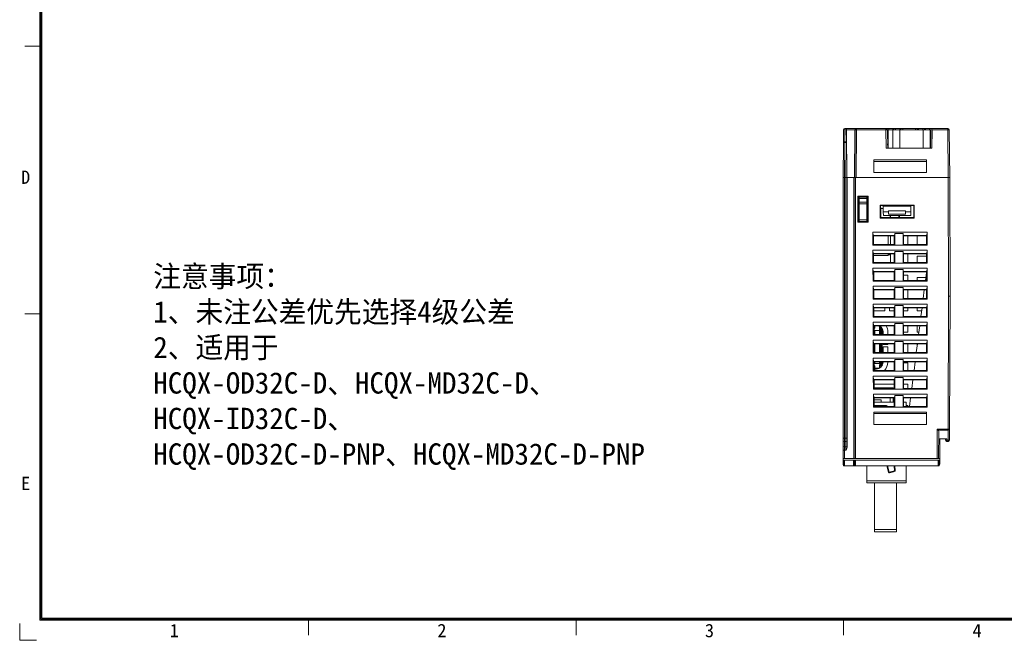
# Model space of a CAD drawing. Header units: millimetres. Extents: x 0 to 427, y 0 to 299.
# Tile 1 of 5: x 0 to 208, y 0 to 131. Entities that reach past the tile are written whole.
import ezdxf
from ezdxf.enums import TextEntityAlignment as Align

# ---------------------------------------------------------------- set-up
doc = ezdxf.new("R2010")
doc.units = ezdxf.units.MM
doc.header["$MEASUREMENT"] = 0
doc.layers.add('Layer0000', color=7, linetype='Continuous', lineweight=20)
doc.layers.add('细实线层', color=7, linetype='Continuous', lineweight=18)
doc.styles.add('鸿蒙CAD', font='txt')

# ---------------------------------------------------------------- blocks, each defined once
blk = doc.blocks.new('Plastic_A3')
at = {"layer": '细实线层'}
for p, q in [((229.71, 338.7), (229.71, 629.56)), ((229.93, 338.92), (229.93, 629.33)), ((230.16, 339.15), (230.16, 629.11)), ((229.93, 459.83), (226.54, 459.83)), ((229.93, 403.33), (226.54, 403.33)), ((648.03, 338.92), (229.93, 338.92)), ((647.81, 339.15), (230.16, 339.15)), ((286.43, 338.92), (286.43, 335.53)), ((342.93, 338.92), (342.93, 335.53)), ((399.43, 338.92), (399.43, 335.53)), ((225.46, 334.46), (225.46, 337.99)), ((648.26, 338.7), (229.71, 338.7)), ((225.46, 334.46), (229, 334.46))]:
    blk.add_line(p, q, dxfattribs=at)
at = {"layer": '细实线层', "style": '鸿蒙CAD'}
for s, p in [('D', (225.76, 430.79)), ('E', (225.76, 366.16)), ('1', (257.15, 335.11)), ('2', (313.65, 335.11)), ('3', (370.15, 335.11)), ('4', (426.65, 335.11))]:
    blk.add_text(s, height=2.82, dxfattribs=at).set_placement(p)
for tag, p in [('V1.0', (231.67, 610.16)), ('XXXN', (538.26, 343))]:
    blk.add_attdef(tag, p, '', height=2.5, dxfattribs=at)
for tag, height, p in [('XXXE', 2.5, (540.24, 365.07)), ('XXXC', 2.5, (573.27, 365.07)), ('XXXA', 2.5, (624.03, 365.07)), ('XXXG', 2.5, (497.76, 358.07)), ('mm', 2.5, (540.24, 358.07)), ('XXXD', 2.5, (573.27, 358.07)), ('XXXB', 2.5, (624.03, 358.07)), ('XXXK', 2, (514.01, 357.04)), ('XXXM', 2.5, (501.13, 341.19))]:
    blk.add_attdef(tag, text='', height=height, dxfattribs=at).set_placement(p, align=Align.CENTER)
blk.add_attdef('XXXJ', text='', height=2.5, dxfattribs=at).set_placement((503.31, 352.09), align=Align.MIDDLE_RIGHT)

msp = doc.modelspace()

# ---------------------------------------------------------------- linework, layer by layer
at = {"layer": 'Layer0000'}
for p, q in [((173.935, 107.8), (173.912, 105.126)), ((174.235, 107.951), (174.212, 105.277)), ((174.235, 108.097), (174.363, 108.097)), ((174.235, 108.097), (174.235, 107.951)), ((174.263, 107.951), (174.235, 107.951)), ((174.259, 105.277), (174.263, 107.951)), ((174.363, 108.097), (174.367, 108.097)), ((174.363, 108.028), (174.363, 108.097)), ((174.367, 108.097), (176.627, 108.097)), ((174.55, 108.032), (174.534, 108.044)), ((176.332, 107.8), (174.556, 107.8)), ((174.563, 107.68), (174.559, 105.126)), ((174.563, 107.68), (174.649, 97.697)), ((176.332, 107.8), (176.245, 97.697)), ((176.31, 97.697), (176.398, 107.8)), ((176.398, 107.8), (176.332, 107.8)), ((176.698, 107.797), (176.398, 107.8)), ((176.698, 107.797), (176.61, 97.697)), ((176.627, 108.097), (176.698, 108.097)), ((181.29, 108.097), (176.698, 108.097)), ((176.698, 108.097), (176.698, 107.797)), ((181.29, 107.797), (176.698, 107.797)), ((182.835, 108.097), (181.29, 108.097)), ((182.835, 107.797), (181.29, 107.797)), ((182.91, 108.097), (182.835, 108.097)), ((182.91, 107.797), (182.835, 107.797)), ((182.91, 108.097), (183.51, 108.097)), ((182.91, 107.797), (182.91, 108.097)), ((183.21, 107.803), (182.91, 107.797)), ((182.978, 103.897), (182.91, 107.797)), ((183.21, 107.803), (183.278, 103.897)), ((184.34, 107.797), (183.34, 107.797)), ((183.34, 107.797), (183.34, 103.897)), ((183.51, 108.097), (184.362, 108.097)), ((183.51, 107.808), (183.51, 108.097)), ((184.362, 107.808), (183.51, 107.808)), ((183.51, 107.808), (183.51, 107.797)), ((184.34, 103.897), (184.34, 107.797)), ((185.84, 107.797), (184.34, 107.797)), ((184.362, 108.097), (184.937, 108.097)), ((184.362, 107.808), (184.362, 108.097)), ((184.362, 107.808), (184.362, 107.797)), ((184.661, 107.808), (184.662, 107.797)), ((184.937, 108.097), (185.848, 108.097)), ((184.937, 107.803), (184.937, 108.097)), ((184.937, 107.803), (184.937, 107.797)), ((185.84, 103.897), (185.84, 107.797)), ((190.74, 107.797), (185.84, 107.797)), ((185.848, 108.097), (186.448, 108.097)), ((185.848, 107.803), (185.848, 108.097)), ((185.848, 107.797), (185.848, 107.803)), ((186.148, 107.803), (186.148, 107.797)), ((186.448, 108.097), (189.159, 108.097)), ((186.448, 107.813), (186.448, 108.097)), ((189.159, 107.813), (186.448, 107.813)), ((186.448, 107.813), (186.448, 107.797)), ((189.158, 107.797), (189.159, 107.813)), ((189.159, 108.097), (189.758, 108.097)), ((189.159, 107.813), (189.159, 108.097)), ((189.458, 107.797), (189.458, 107.803)), ((189.758, 108.097), (190.669, 108.097)), ((189.758, 107.803), (189.758, 108.097)), ((189.758, 107.803), (189.758, 107.797)), ((190.669, 108.097), (191.245, 108.097)), ((190.669, 107.803), (190.669, 108.097)), ((190.669, 107.797), (190.669, 107.803)), ((190.74, 103.897), (190.74, 107.797)), ((192.24, 107.797), (190.74, 107.797)), ((190.945, 107.797), (190.945, 107.808)), ((191.244, 107.797), (191.245, 107.808)), ((191.245, 108.097), (192.097, 108.097)), ((191.245, 108.097), (191.245, 107.808)), ((192.097, 107.808), (191.245, 107.808)), ((192.096, 107.797), (192.097, 107.808)), ((192.097, 108.097), (192.696, 108.097)), ((192.097, 108.097), (192.097, 107.808)), ((192.24, 103.897), (192.24, 107.797)), ((192.396, 107.803), (192.328, 103.897)), ((192.696, 107.797), (192.628, 103.897)), ((195.971, 108.097), (192.696, 108.097)), ((195.971, 107.797), (192.696, 107.797)), ((195.971, 107.797), (195.971, 108.097)), ((196.271, 107.8), (195.971, 107.797)), ((196.06, 97.697), (195.971, 107.797)), ((196.271, 107.8), (196.36, 97.697)), ((173.912, 105.126), (173.847, 97.697)), ((174.212, 105.126), (174.147, 97.697)), ((174.212, 105.277), (174.259, 105.277)), ((174.212, 105.277), (174.212, 105.126)), ((174.259, 105.126), (174.212, 105.126)), ((174.259, 105.126), (174.259, 105.277)), ((174.322, 97.697), (174.259, 105.126)), ((174.559, 105.126), (174.622, 97.697)), ((183.243, 105.897), (183.34, 105.897)), ((183.255, 105.197), (183.34, 105.197)), ((183.267, 104.547), (183.278, 105.197)), ((192.328, 105.897), (192.24, 105.897)), ((192.34, 105.197), (192.24, 105.197)), ((192.346, 104.897), (192.328, 105.897)), ((192.328, 105.897), (192.363, 105.897)), ((184.34, 103.897), (182.978, 103.897)), ((185.84, 103.897), (184.34, 103.897)), ((190.74, 103.897), (185.84, 103.897)), ((192.24, 103.897), (190.74, 103.897)), ((192.628, 103.897), (192.24, 103.897)), ((180.347, 101.423), (180.347, 98.797)), ((180.347, 101.423), (191.447, 101.423)), ((191.447, 101.123), (180.347, 101.123)), ((191.447, 98.797), (191.447, 101.423)), ((191.447, 98.797), (180.347, 98.797)), ((173.847, 97.697), (174.147, 97.697)), ((173.847, 97.697), (174.147, 97.697)), ((173.847, 42.708), (173.847, 97.697)), ((174.147, 97.697), (174.322, 97.697)), ((174.147, 97.697), (174.422, 97.697)), ((174.147, 97.697), (174.147, 72.697)), ((174.422, 97.697), (174.722, 97.697)), ((174.422, 42.708), (174.422, 97.697)), ((174.722, 97.697), (174.747, 97.697)), ((174.722, 97.697), (174.722, 42.708)), ((174.747, 97.697), (176.147, 97.697)), ((174.747, 97.697), (174.747, 41.007)), ((176.147, 97.697), (176.21, 97.697)), ((176.147, 97.697), (176.147, 38.397)), ((176.21, 97.697), (176.51, 97.697)), ((176.21, 97.697), (176.21, 38.397)), ((196.06, 97.697), (176.51, 97.697)), ((176.51, 97.697), (176.51, 38.397)), ((176.61, 97.697), (196.06, 97.697)), ((196.36, 97.697), (196.06, 97.697)), ((196.06, 97.697), (196.36, 97.697)), ((196.147, 72.697), (196.06, 97.697)), ((196.447, 72.697), (196.36, 97.697)), ((176.947, 93.785), (179.134, 93.785)), ((176.947, 88.305), (176.947, 93.785)), ((177.021, 93.711), (176.947, 93.785)), ((177.021, 93.711), (177.023, 88.381)), ((179.062, 93.712), (177.128, 93.712)), ((177.147, 93.712), (177.147, 89.717)), ((177.147, 93.597), (177.247, 93.597)), ((177.247, 93.712), (177.247, 93.597)), ((177.247, 93.597), (178.847, 93.597)), ((177.247, 93.597), (177.247, 93.297)), ((178.847, 93.597), (178.847, 93.712)), ((178.847, 93.297), (178.847, 93.597)), ((179.06, 88.379), (179.062, 93.712)), ((179.134, 93.785), (179.062, 93.712)), ((179.134, 93.785), (179.134, 88.305)), ((177.247, 92.897), (177.147, 92.897)), ((177.247, 93.297), (177.247, 92.54)), ((178.847, 93.297), (177.247, 93.297)), ((177.247, 92.54), (177.247, 92.169)), ((178.847, 92.54), (177.247, 92.54)), ((177.247, 92.169), (177.247, 88.776)), ((178.847, 92.169), (177.247, 92.169)), ((178.847, 92.54), (178.847, 93.297)), ((178.847, 92.169), (178.847, 92.54)), ((178.847, 88.776), (178.847, 92.169)), ((179.047, 91.777), (178.897, 91.777)), ((181.659, 89.14), (181.659, 91.885)), ((181.659, 91.885), (188.834, 91.885)), ((181.659, 91.885), (181.732, 91.812)), ((188.761, 91.812), (181.732, 91.812)), ((181.732, 91.812), (181.733, 89.214)), ((181.743, 91.801), (181.744, 91.377)), ((182.339, 91.801), (181.743, 91.801)), ((182.34, 91.697), (182.339, 91.812)), ((182.351, 90.497), (182.34, 91.697)), ((182.34, 91.697), (188.153, 91.697)), ((188.153, 91.697), (188.143, 90.497)), ((188.154, 91.812), (188.153, 91.697)), ((188.761, 91.812), (188.834, 91.885)), ((188.761, 89.214), (188.761, 91.812)), ((188.834, 91.885), (188.834, 89.14)), ((177.147, 89.717), (177.023, 89.717)), ((177.147, 89.597), (177.023, 89.597)), ((177.247, 90.71), (177.147, 90.747)), ((177.147, 89.717), (177.147, 89.597)), ((178.847, 90.477), (178.897, 90.427)), ((178.897, 89.777), (178.847, 89.777)), ((178.847, 89.557), (178.897, 89.507)), ((178.897, 91.177), (179.061, 91.177)), ((178.897, 88.379), (178.897, 91.177)), ((181.847, 91.377), (181.732, 91.377)), ((181.847, 89.282), (181.847, 91.377)), ((182.345, 91.177), (181.847, 91.177)), ((181.847, 91.177), (181.847, 89.282)), ((182.358, 89.697), (182.351, 90.497)), ((182.351, 90.497), (183.443, 90.497)), ((183.356, 89.697), (182.358, 89.697)), ((183.443, 90.497), (183.434, 89.957)), ((183.434, 89.957), (187.06, 89.957)), ((184.558, 89.703), (183.436, 89.703)), ((183.447, 90.697), (183.443, 90.497)), ((187.047, 90.697), (183.447, 90.697)), ((183.797, 89.703), (183.797, 89.282)), ((183.797, 89.627), (183.847, 89.677)), ((183.847, 89.703), (183.847, 89.282)), ((185.856, 89.697), (184.638, 89.697)), ((185.647, 89.282), (185.647, 89.697)), ((185.747, 89.697), (185.747, 89.282)), ((187.058, 89.703), (185.936, 89.703)), ((187.05, 90.497), (187.047, 90.697)), ((187.06, 89.957), (187.05, 90.497)), ((187.05, 90.497), (188.143, 90.497)), ((187.138, 89.697), (188.136, 89.697)), ((188.143, 90.497), (188.136, 89.697)), ((176.947, 88.305), (177.023, 88.381)), ((179.134, 88.305), (176.947, 88.305)), ((177.023, 89.097), (177.247, 89.097)), ((177.147, 88.379), (179.06, 88.379)), ((177.247, 88.776), (177.247, 88.405)), ((177.247, 88.776), (178.847, 88.776)), ((177.247, 88.405), (177.247, 88.379)), ((178.847, 88.405), (177.247, 88.405)), ((178.897, 88.847), (178.847, 88.797)), ((178.847, 88.405), (178.847, 88.776)), ((178.847, 88.577), (178.897, 88.577)), ((178.847, 88.379), (178.847, 88.405)), ((179.134, 88.305), (179.06, 88.379)), ((181.659, 89.14), (181.733, 89.214)), ((188.834, 89.14), (181.659, 89.14)), ((181.733, 89.282), (188.761, 89.282)), ((188.761, 89.214), (188.834, 89.14)), ((180.151, 83.44), (180.142, 86.197)), ((180.142, 86.197), (191.604, 86.197)), ((180.142, 86.197), (180.206, 85.493)), ((180.288, 85.411), (180.206, 85.493)), ((180.206, 85.493), (184.743, 85.493)), ((180.288, 85.411), (180.294, 83.584)), ((184.661, 85.411), (180.288, 85.411)), ((183.347, 83.584), (183.347, 85.411)), ((183.347, 85.411), (183.347, 83.584)), ((183.847, 85.411), (183.847, 83.584)), ((184.66, 83.584), (184.661, 85.411)), ((184.661, 85.411), (184.743, 85.493)), ((184.743, 85.493), (184.778, 85.897)), ((186.516, 85.897), (184.778, 85.897)), ((184.778, 85.897), (184.778, 83.466)), ((186.516, 83.466), (186.516, 85.897)), ((186.516, 85.897), (186.551, 85.493)), ((186.551, 85.493), (191.543, 85.493)), ((186.633, 85.411), (186.551, 85.493)), ((191.461, 85.411), (186.633, 85.411)), ((186.633, 85.411), (186.634, 83.584)), ((187.51, 83.584), (187.511, 85.411)), ((189.483, 85.411), (189.483, 83.584)), ((191.46, 83.584), (191.461, 85.411)), ((191.543, 85.493), (191.461, 85.411)), ((191.543, 85.493), (191.604, 86.197)), ((191.604, 86.197), (191.604, 83.44)), ((180.151, 83.44), (180.294, 83.584)), ((191.604, 83.44), (180.151, 83.44)), ((180.294, 83.584), (184.66, 83.584)), ((184.66, 83.584), (184.778, 83.466)), ((184.778, 83.466), (186.516, 83.466)), ((186.516, 83.466), (186.634, 83.584)), ((186.634, 83.584), (191.46, 83.584)), ((191.46, 83.584), (191.604, 83.44)), ((180.154, 82.397), (191.604, 82.397)), ((180.163, 79.64), (180.154, 82.397)), ((180.154, 82.397), (180.218, 81.693)), ((180.218, 81.693), (184.743, 81.693)), ((180.301, 81.61), (180.218, 81.693)), ((180.301, 81.61), (180.308, 79.785)), ((184.66, 81.61), (180.301, 81.61)), ((180.303, 81.232), (183.347, 81.232)), ((183.347, 81.232), (183.347, 81.61)), ((183.347, 81.61), (183.347, 81.432)), ((183.847, 81.432), (183.347, 81.432)), ((183.847, 81.61), (183.847, 79.785)), ((184.659, 79.785), (184.66, 81.61)), ((184.66, 81.61), (184.743, 81.693)), ((184.743, 81.693), (184.778, 82.097)), ((186.516, 82.097), (184.778, 82.097)), ((184.778, 82.097), (184.778, 79.666)), ((186.516, 79.666), (186.516, 82.097)), ((186.516, 82.097), (186.551, 81.693)), ((186.551, 81.693), (191.543, 81.693)), ((186.634, 81.61), (186.551, 81.693)), ((191.46, 81.61), (186.634, 81.61)), ((186.634, 81.61), (186.635, 79.785)), ((187.509, 79.785), (187.51, 81.61)), ((189.484, 81.114), (189.484, 79.785)), ((191.459, 81.109), (189.484, 81.114)), ((191.459, 79.785), (191.46, 81.61)), ((191.543, 81.693), (191.46, 81.61)), ((191.543, 81.693), (191.604, 82.397)), ((191.604, 82.397), (191.604, 79.64)), ((180.163, 79.64), (180.308, 79.785)), ((191.604, 79.64), (180.163, 79.64)), ((180.308, 79.785), (184.659, 79.785)), ((184.659, 79.785), (184.778, 79.666)), ((184.778, 79.666), (186.516, 79.666)), ((186.516, 79.666), (186.635, 79.785)), ((186.635, 79.785), (191.459, 79.785)), ((191.459, 79.785), (191.604, 79.64)), ((180.175, 75.84), (180.166, 78.597)), ((180.166, 78.597), (191.604, 78.597)), ((180.166, 78.597), (180.23, 77.893)), ((180.23, 77.893), (184.743, 77.893)), ((180.314, 77.809), (180.23, 77.893)), ((180.314, 77.809), (180.321, 75.986)), ((184.658, 77.809), (180.314, 77.809)), ((184.658, 77.809), (184.743, 77.893)), ((184.658, 75.986), (184.658, 77.809)), ((184.743, 77.893), (184.778, 78.297)), ((184.778, 78.297), (184.778, 75.866)), ((186.516, 78.297), (184.778, 78.297)), ((186.516, 75.866), (186.516, 78.297)), ((186.516, 78.297), (186.551, 77.893)), ((186.551, 77.893), (191.543, 77.893)), ((186.551, 77.893), (186.635, 77.809)), ((186.635, 77.809), (186.636, 75.986)), ((191.458, 77.809), (186.635, 77.809)), ((187.509, 77.112), (186.635, 77.106)), ((187.508, 75.986), (187.509, 77.112)), ((191.458, 77.595), (191.254, 75.986)), ((191.458, 77.809), (191.543, 77.893)), ((191.458, 75.986), (191.458, 77.809)), ((191.543, 77.893), (191.604, 78.597)), ((191.604, 78.597), (191.604, 75.84)), ((180.175, 75.84), (180.321, 75.986)), ((191.604, 75.84), (180.175, 75.84)), ((180.321, 75.986), (184.658, 75.986)), ((184.658, 75.986), (184.778, 75.866)), ((184.778, 75.866), (186.516, 75.866)), ((186.516, 75.866), (186.636, 75.986)), ((186.636, 75.986), (191.458, 75.986)), ((191.333, 76.608), (189.485, 76.613)), ((189.485, 76.613), (189.486, 75.986)), ((191.458, 75.986), (191.604, 75.84)), ((180.178, 74.797), (191.604, 74.797)), ((180.187, 72.04), (180.178, 74.797)), ((180.242, 74.093), (180.178, 74.797)), ((180.328, 74.008), (180.242, 74.093)), ((180.242, 74.093), (184.743, 74.093)), ((180.328, 74.008), (180.334, 72.187)), ((184.657, 74.008), (180.328, 74.008)), ((184.743, 74.093), (184.657, 74.008)), ((184.657, 74.008), (184.657, 72.187)), ((184.778, 74.497), (184.743, 74.093)), ((186.516, 74.497), (184.778, 74.497)), ((184.778, 74.497), (184.778, 72.066)), ((186.551, 74.093), (186.516, 74.497)), ((186.516, 72.066), (186.516, 74.497)), ((186.636, 74.008), (186.551, 74.093)), ((186.551, 74.093), (191.543, 74.093)), ((186.637, 72.187), (186.636, 74.008)), ((191.457, 74.008), (186.636, 74.008)), ((187.507, 72.187), (187.508, 74.008)), ((191.002, 74.008), (190.77, 72.187)), ((191.543, 74.093), (191.457, 74.008)), ((191.457, 74.008), (191.457, 72.187)), ((191.604, 74.797), (191.543, 74.093)), ((191.604, 74.797), (191.604, 72.04)), ((174.147, 72.697), (174.147, 42.708)), ((180.187, 72.04), (180.334, 72.187)), ((191.604, 72.04), (180.187, 72.04)), ((180.19, 70.997), (191.604, 70.997)), ((180.199, 68.24), (180.19, 70.997)), ((180.19, 70.997), (180.254, 70.293)), ((180.334, 72.187), (184.657, 72.187)), ((184.657, 72.187), (184.778, 72.066)), ((184.743, 70.293), (184.778, 70.697)), ((184.778, 72.066), (186.516, 72.066)), ((186.516, 70.697), (184.778, 70.697)), ((184.778, 70.697), (184.778, 68.266)), ((186.516, 72.066), (186.637, 72.187)), ((186.516, 68.266), (186.516, 70.697)), ((186.516, 70.697), (186.551, 70.293)), ((186.637, 72.187), (191.457, 72.187)), ((191.457, 72.187), (191.604, 72.04)), ((191.543, 70.293), (191.604, 70.997)), ((191.604, 70.997), (191.604, 68.24)), ((196.049, 44.622), (196.147, 72.697)), ((196.447, 72.697), (196.147, 72.697)), ((196.447, 72.697), (196.349, 44.621)), ((180.341, 70.207), (180.254, 70.293)), ((180.254, 70.293), (184.743, 70.293)), ((180.341, 70.207), (180.347, 68.389)), ((184.656, 70.207), (180.341, 70.207)), ((180.343, 69.584), (182.681, 69.584)), ((182.681, 69.584), (182.681, 70.207)), ((183.662, 70.207), (183.662, 69.584)), ((183.662, 69.584), (184.656, 69.584)), ((184.656, 70.207), (184.743, 70.293)), ((184.656, 68.389), (184.656, 70.207)), ((186.551, 70.293), (191.543, 70.293)), ((186.638, 70.207), (186.551, 70.293)), ((191.456, 70.207), (186.638, 70.207)), ((186.638, 70.207), (186.638, 68.389)), ((186.638, 69.584), (187.506, 69.584)), ((187.506, 69.584), (187.506, 70.207)), ((189.487, 70.207), (189.487, 69.584)), ((189.487, 69.584), (190.439, 69.584)), ((190.518, 70.207), (190.287, 68.389)), ((191.543, 70.293), (191.456, 70.207)), ((191.456, 68.389), (191.456, 70.207)), ((180.199, 68.24), (180.347, 68.389)), ((191.604, 68.24), (180.199, 68.24)), ((180.211, 64.44), (180.202, 67.197)), ((180.202, 67.197), (191.604, 67.197)), ((180.202, 67.197), (180.266, 66.493)), ((180.347, 68.389), (184.656, 68.389)), ((184.656, 68.389), (184.778, 68.266)), ((184.743, 66.493), (184.778, 66.897)), ((184.778, 68.266), (186.516, 68.266)), ((186.516, 66.897), (184.778, 66.897)), ((184.778, 66.897), (184.778, 64.466)), ((186.638, 68.389), (186.516, 68.266)), ((186.516, 64.466), (186.516, 66.897)), ((186.516, 66.897), (186.551, 66.493)), ((186.638, 68.389), (191.456, 68.389)), ((191.456, 68.389), (191.604, 68.24)), ((191.543, 66.493), (191.604, 67.197)), ((191.604, 67.197), (191.604, 64.44)), ((180.211, 64.44), (180.361, 64.59)), ((180.266, 66.493), (184.743, 66.493)), ((180.354, 66.405), (180.266, 66.493)), ((180.354, 66.405), (180.361, 64.59)), ((184.655, 66.405), (180.354, 66.405)), ((180.407, 66.124), (180.355, 66.124)), ((180.355, 66.093), (180.382, 66.094)), ((180.427, 65.924), (180.356, 65.914)), ((180.359, 65.149), (180.427, 65.149)), ((180.361, 64.59), (184.654, 64.59)), ((180.382, 66.094), (180.582, 66.094)), ((180.407, 66.405), (180.407, 66.124)), ((180.557, 66.124), (180.407, 66.124)), ((180.427, 65.924), (180.427, 65.149)), ((180.582, 65.924), (180.427, 65.924)), ((180.427, 65.149), (180.582, 65.149)), ((180.557, 66.405), (180.557, 66.124)), ((180.557, 66.124), (180.582, 66.124)), ((180.582, 66.405), (180.582, 65.924)), ((180.582, 65.149), (180.582, 65.449)), ((180.582, 65.449), (181.673, 65.449)), ((180.582, 65.149), (180.582, 64.59)), ((181.532, 66.169), (181.532, 65.68)), ((181.532, 65.861), (181.697, 66.083)), ((181.572, 65.449), (181.572, 64.59)), ((181.616, 65.725), (181.613, 65.72)), ((181.687, 65.819), (181.616, 65.725)), ((181.742, 65.707), (181.679, 65.628)), ((181.687, 65.819), (181.802, 65.973)), ((181.896, 65.848), (181.767, 65.675)), ((181.772, 64.994), (181.772, 64.59)), ((181.807, 64.59), (181.807, 65.144)), ((181.907, 65.144), (181.807, 65.144)), ((181.907, 64.59), (181.907, 65.144)), ((182.107, 65.144), (182.107, 64.59)), ((182.299, 65.144), (182.299, 64.59)), ((183.315, 64.59), (183.315, 65.144)), ((184.654, 64.59), (184.655, 66.405)), ((184.654, 64.59), (184.778, 64.466)), ((184.655, 66.405), (184.743, 66.493)), ((184.778, 64.466), (186.516, 64.466)), ((186.639, 64.59), (186.516, 64.466)), ((186.551, 66.493), (191.543, 66.493)), ((186.639, 66.405), (186.551, 66.493)), ((191.455, 66.405), (186.639, 66.405)), ((186.639, 66.405), (186.639, 64.59)), ((186.639, 65.085), (187.505, 65.085)), ((186.639, 64.59), (191.454, 64.59)), ((187.505, 65.085), (187.505, 66.405)), ((189.488, 66.405), (189.489, 65.085)), ((189.489, 65.085), (189.866, 65.085)), ((190.034, 66.405), (189.803, 64.59)), ((191.454, 64.59), (191.455, 66.405)), ((191.454, 64.59), (191.604, 64.44)), ((191.543, 66.493), (191.455, 66.405)), ((191.604, 64.44), (180.211, 64.44)), ((180.223, 60.64), (180.214, 63.397)), ((180.214, 63.397), (191.604, 63.397)), ((180.214, 63.397), (180.278, 62.693)), ((180.368, 62.604), (180.278, 62.693)), ((180.278, 62.693), (184.743, 62.693)), ((180.368, 62.604), (180.374, 60.791)), ((184.654, 62.604), (180.368, 62.604)), ((180.582, 62.604), (180.582, 60.791)), ((181.572, 62.604), (181.572, 60.791)), ((181.772, 62.604), (181.772, 60.791)), ((181.807, 60.96), (181.807, 62.604)), ((181.957, 61.154), (181.957, 62.604)), ((182.107, 62.604), (182.107, 61.154)), ((182.3, 62.604), (182.3, 62.447)), ((182.3, 62.447), (183.314, 62.447)), ((183.314, 62.447), (183.314, 62.604)), ((184.653, 60.791), (184.654, 62.604)), ((184.654, 62.604), (184.743, 62.693)), ((184.743, 62.693), (184.778, 63.097)), ((186.516, 63.097), (184.778, 63.097)), ((184.778, 63.097), (184.778, 60.666)), ((186.516, 60.666), (186.516, 63.097)), ((186.516, 63.097), (186.551, 62.693)), ((186.551, 62.693), (191.543, 62.693)), ((186.551, 62.693), (186.64, 62.604)), ((186.64, 62.604), (186.64, 60.791)), ((191.454, 62.604), (186.64, 62.604)), ((187.504, 60.791), (187.504, 62.604)), ((189.551, 62.604), (189.32, 60.791)), ((189.49, 62.604), (189.49, 62.125)), ((191.453, 60.791), (191.454, 62.604)), ((191.454, 62.604), (191.543, 62.693)), ((191.543, 62.693), (191.604, 63.397)), ((191.604, 63.397), (191.604, 60.64)), ((180.223, 60.64), (180.374, 60.791)), ((191.604, 60.64), (180.223, 60.64)), ((180.374, 60.791), (184.653, 60.791)), ((181.807, 60.954), (181.807, 60.96)), ((181.807, 60.804), (181.807, 60.954)), ((182.107, 60.954), (181.807, 60.954)), ((181.807, 60.791), (181.807, 60.804)), ((182.107, 60.804), (181.807, 60.804)), ((182.107, 61.154), (181.957, 61.154)), ((182.107, 60.954), (182.107, 61.154)), ((182.107, 60.804), (182.107, 60.954)), ((182.107, 60.791), (182.107, 60.804)), ((183.314, 61.961), (182.3, 61.961)), ((182.3, 61.961), (182.3, 60.791)), ((183.314, 60.791), (183.314, 61.961)), ((184.653, 60.791), (184.778, 60.666)), ((184.778, 60.666), (186.516, 60.666)), ((186.64, 60.791), (186.516, 60.666)), ((186.64, 60.791), (191.453, 60.791)), ((191.453, 60.791), (191.604, 60.64)), ((180.235, 56.84), (180.227, 59.597)), ((180.227, 59.597), (191.604, 59.597)), ((180.227, 59.597), (180.29, 58.893)), ((180.29, 58.893), (184.743, 58.893)), ((180.381, 58.803), (180.29, 58.893)), ((180.381, 58.803), (180.387, 56.992)), ((184.653, 58.803), (180.381, 58.803)), ((180.381, 58.749), (180.427, 58.749)), ((180.582, 58.749), (180.427, 58.749)), ((180.427, 58.749), (180.427, 57.974)), ((180.582, 58.803), (180.582, 58.749)), ((180.582, 58.449), (180.582, 58.749)), ((180.582, 58.449), (181.673, 58.449)), ((181.532, 57.729), (181.532, 58.218)), ((181.572, 58.803), (181.572, 58.449)), ((181.742, 58.201), (181.679, 58.28)), ((181.767, 58.233), (181.896, 58.06)), ((181.807, 58.764), (181.807, 58.803)), ((181.807, 58.764), (181.907, 58.764)), ((181.907, 58.764), (181.907, 58.803)), ((182.107, 58.803), (182.107, 58.764)), ((182.301, 58.803), (182.301, 58.764)), ((183.313, 58.764), (183.313, 58.803)), ((184.652, 56.992), (184.653, 58.803)), ((184.653, 58.803), (184.743, 58.893)), ((184.743, 58.893), (184.778, 59.297)), ((186.516, 59.297), (184.778, 59.297)), ((184.778, 59.297), (184.778, 56.866)), ((186.516, 56.866), (186.516, 59.297)), ((186.516, 59.297), (186.551, 58.893)), ((186.551, 58.893), (191.543, 58.893)), ((186.551, 58.893), (186.641, 58.803)), ((191.453, 58.803), (186.641, 58.803)), ((186.641, 58.803), (186.642, 56.992)), ((187.503, 58.613), (186.641, 58.615)), ((187.502, 56.992), (187.503, 58.613)), ((189.067, 58.803), (188.837, 56.992)), ((191.452, 56.992), (191.453, 58.803)), ((191.453, 58.803), (191.543, 58.893)), ((191.543, 58.893), (191.604, 59.597)), ((191.604, 59.597), (191.604, 56.84)), ((180.235, 56.84), (180.387, 56.992)), ((191.604, 56.84), (180.235, 56.84)), ((180.384, 57.98), (180.427, 57.974)), ((180.582, 57.804), (180.384, 57.804)), ((180.384, 57.784), (180.407, 57.784)), ((180.407, 57.484), (180.385, 57.484)), ((180.387, 56.992), (184.652, 56.992)), ((180.407, 57.784), (180.557, 57.784)), ((180.407, 57.484), (180.407, 57.784)), ((180.557, 57.484), (180.407, 57.484)), ((180.427, 57.974), (180.582, 57.974)), ((180.827, 57.29), (180.521, 57.29)), ((180.521, 57.29), (180.521, 56.992)), ((180.557, 57.784), (180.582, 57.784)), ((180.557, 57.484), (180.557, 57.784)), ((180.582, 57.974), (180.582, 57.479)), ((180.582, 57.479), (181.282, 57.479)), ((181.697, 57.826), (181.532, 58.047)), ((181.613, 58.188), (181.616, 58.184)), ((181.687, 58.089), (181.616, 58.184)), ((181.802, 57.935), (181.687, 58.089)), ((184.652, 56.992), (184.778, 56.866)), ((184.778, 56.866), (186.516, 56.866)), ((186.642, 56.992), (186.516, 56.866)), ((186.642, 56.992), (191.452, 56.992)), ((191.452, 56.992), (191.604, 56.84)), ((180.247, 53.04), (180.239, 55.797)), ((180.239, 55.797), (191.604, 55.797)), ((180.239, 55.797), (180.303, 55.093)), ((180.303, 55.093), (184.743, 55.093)), ((180.394, 55.002), (180.303, 55.093)), ((184.651, 55.002), (180.394, 55.002)), ((180.394, 55.002), (180.4, 53.193)), ((184.651, 54.119), (180.397, 54.131)), ((184.651, 55.002), (184.743, 55.093)), ((184.651, 53.193), (184.651, 55.002)), ((184.743, 55.093), (184.778, 55.497)), ((186.516, 55.497), (184.778, 55.497)), ((184.778, 55.497), (184.778, 53.066)), ((186.516, 53.066), (186.516, 55.497)), ((186.516, 55.497), (186.551, 55.093)), ((186.551, 55.093), (191.543, 55.093)), ((186.551, 55.093), (186.642, 55.002)), ((186.642, 55.002), (186.643, 53.193)), ((191.451, 55.002), (186.642, 55.002)), ((187.501, 54.111), (186.643, 54.114)), ((187.501, 53.193), (187.501, 54.111)), ((188.583, 55.002), (188.353, 53.193)), ((191.451, 55.002), (191.543, 55.093)), ((191.451, 53.193), (191.451, 55.002)), ((191.543, 55.093), (191.604, 55.797)), ((191.604, 55.797), (191.604, 53.04)), ((180.247, 53.04), (180.4, 53.193)), ((191.604, 53.04), (180.247, 53.04)), ((180.251, 51.997), (191.604, 51.997)), ((180.26, 49.24), (180.251, 51.997)), ((180.251, 51.997), (180.315, 51.293)), ((184.407, 53.306), (180.4, 53.306)), ((180.4, 53.193), (184.651, 53.193)), ((184.407, 53.306), (184.407, 53.193)), ((184.651, 53.193), (184.778, 53.066)), ((184.778, 53.066), (186.516, 53.066)), ((186.643, 53.193), (186.516, 53.066)), ((186.643, 53.193), (191.451, 53.193)), ((191.451, 53.193), (191.604, 53.04)), ((191.543, 51.293), (191.604, 51.997)), ((191.604, 51.997), (191.604, 49.24)), ((180.407, 51.201), (180.315, 51.293)), ((180.315, 51.293), (184.743, 51.293)), ((184.65, 51.201), (180.407, 51.201)), ((180.407, 51.201), (180.414, 49.394)), ((181.867, 50.766), (180.409, 50.766)), ((184.65, 50.276), (180.411, 50.276)), ((181.867, 50.766), (181.867, 50.276)), ((183.767, 51.201), (183.767, 50.276)), ((184.407, 51.201), (184.407, 50.276)), ((184.65, 51.201), (184.743, 51.293)), ((184.65, 49.394), (184.65, 51.201)), ((184.743, 51.293), (184.778, 51.697)), ((186.516, 51.697), (184.778, 51.697)), ((184.778, 51.697), (184.778, 49.266)), ((186.516, 49.266), (186.516, 51.697)), ((186.516, 51.697), (186.551, 51.293)), ((186.551, 51.293), (191.543, 51.293)), ((186.551, 51.293), (186.643, 51.201)), ((186.643, 51.201), (186.644, 49.394)), ((191.45, 51.201), (186.643, 51.201)), ((187.207, 50.276), (186.644, 50.276)), ((187.207, 49.394), (187.207, 50.276)), ((188.1, 51.201), (187.87, 49.394)), ((191.45, 51.201), (191.543, 51.293)), ((191.45, 49.394), (191.45, 51.201)), ((180.26, 49.24), (180.414, 49.394)), ((191.604, 49.24), (180.26, 49.24)), ((180.321, 45.571), (180.321, 48.223)), ((180.321, 48.223), (191.473, 48.223)), ((180.321, 48.223), (180.347, 47.923)), ((180.347, 47.923), (180.347, 45.597)), ((191.447, 47.923), (180.347, 47.923)), ((182.997, 49.606), (180.413, 49.606)), ((180.714, 49.394), (184.65, 49.394)), ((182.997, 49.406), (182.985, 49.394)), ((182.997, 49.606), (182.997, 49.406)), ((183.197, 49.406), (182.997, 49.406)), ((183.197, 49.394), (183.197, 49.406)), ((184.65, 49.394), (184.778, 49.266)), ((184.778, 49.266), (186.516, 49.266)), ((186.644, 49.394), (186.516, 49.266)), ((186.644, 49.394), (191.45, 49.394)), ((187.5, 49.597), (187.207, 49.597)), ((187.5, 49.394), (187.5, 49.597)), ((191.447, 47.923), (191.473, 48.223)), ((191.447, 45.597), (191.447, 47.923)), ((191.45, 49.394), (191.604, 49.24)), ((191.473, 48.223), (191.473, 45.571)), ((180.321, 45.571), (180.347, 45.597)), ((191.473, 45.571), (180.321, 45.571)), ((180.347, 45.597), (191.447, 45.597)), ((191.473, 45.571), (191.447, 45.597)), ((193.727, 38.397), (193.749, 44.622)), ((193.749, 44.622), (193.96, 44.409)), ((193.749, 44.622), (196.049, 44.622)), ((196.049, 44.409), (193.96, 44.409)), ((194.047, 44.197), (194.027, 38.397)), ((196.049, 44.409), (196.041, 42.267)), ((196.05, 44.622), (196.049, 44.409)), ((196.049, 44.622), (196.349, 44.621)), ((196.349, 44.62), (196.341, 42.478)), ((173.847, 42.213), (173.847, 42.708)), ((173.847, 42.708), (174.147, 42.708)), ((173.847, 41.102), (173.847, 42.213)), ((174.147, 42.708), (174.422, 42.708)), ((174.147, 42.708), (174.147, 42.001)), ((174.426, 42.001), (174.147, 42.001)), ((174.147, 42.001), (174.147, 40.89)), ((174.422, 42.708), (174.722, 42.708)), ((174.445, 40.89), (174.426, 42.001)), ((174.726, 42.213), (174.745, 41.102)), ((195.751, 42.602), (194.042, 42.602)), ((194.247, 38.397), (194.247, 42.602)), ((195.452, 42.602), (195.452, 42.478)), ((195.452, 42.478), (195.453, 42.332)), ((195.752, 42.267), (195.751, 42.602)), ((196.041, 42.267), (195.752, 42.267)), ((195.753, 42.033), (195.752, 42.267)), ((196.041, 42.033), (195.753, 42.033)), ((196.041, 42.267), (196.041, 42.033)), ((196.341, 42.478), (196.341, 42.332)), ((173.847, 40.183), (173.847, 41.102)), ((173.847, 38.397), (173.847, 40.183)), ((173.847, 40.183), (174.147, 40.183)), ((174.147, 40.89), (174.445, 40.89)), ((174.147, 40.89), (174.147, 40.183)), ((174.452, 40.183), (174.147, 40.183)), ((174.147, 40.183), (174.147, 38.397)), ((174.745, 41.102), (174.747, 41.007)), ((173.847, 38.397), (173.847, 37.197)), ((174.147, 38.397), (173.847, 38.397)), ((173.947, 36.897), (173.947, 38.097)), ((173.947, 38.097), (174.147, 38.097)), ((176.147, 38.397), (174.147, 38.397)), ((176.047, 38.097), (174.147, 38.097)), ((174.147, 38.097), (174.147, 36.897)), ((176.047, 38.097), (176.247, 38.097)), ((176.047, 36.897), (176.047, 38.097)), ((176.21, 38.397), (176.147, 38.397)), ((176.51, 38.397), (176.21, 38.397)), ((176.247, 36.897), (176.247, 38.097)), ((176.247, 38.097), (176.447, 38.097)), ((193.947, 38.097), (176.447, 38.097)), ((176.447, 38.097), (176.447, 36.897)), ((176.51, 38.397), (193.727, 38.397)), ((194.027, 38.397), (193.727, 38.397)), ((193.947, 38.097), (194.147, 38.097)), ((193.947, 36.897), (193.947, 38.097)), ((194.027, 38.397), (194.247, 38.397)), ((194.147, 38.097), (194.147, 36.897)), ((194.247, 37.197), (194.247, 38.397)), ((174.147, 36.897), (173.947, 36.897)), ((174.147, 36.897), (176.047, 36.897)), ((176.247, 36.897), (176.047, 36.897)), ((176.447, 36.897), (176.247, 36.897)), ((176.447, 36.897), (193.947, 36.897)), ((178.847, 36.897), (178.847, 33.697)), ((183.104, 36.897), (183.468, 35.537)), ((183.257, 36.897), (183.613, 35.567)), ((183.613, 35.567), (183.632, 35.427)), ((184.734, 35.849), (184.642, 36.897)), ((184.883, 35.871), (184.793, 36.897)), ((184.884, 35.858), (184.883, 35.871)), ((187.207, 33.697), (187.207, 36.897)), ((194.147, 36.897), (193.947, 36.897)), ((178.847, 33.276), (178.847, 33.697)), ((178.847, 33.697), (187.207, 33.697)), ((187.207, 33.276), (178.847, 33.276)), ((180.467, 23.42), (180.467, 33.276)), ((185.167, 33.276), (185.167, 23.42)), ((187.207, 33.697), (187.207, 33.276)), ((180.467, 22.976), (180.467, 23.42)), ((180.467, 23.42), (185.167, 23.42)), ((185.167, 22.976), (180.467, 22.976)), ((185.167, 23.42), (185.167, 22.976))]:
    msp.add_line(p, q, dxfattribs=at)
for centre, radius, start, end in [((174.235, 107.797), 0.3, 90, 179.5), ((174.996, 107.103), 1.121, 124.3619, 130.81931), ((174.363, 107.797), 0.3, 55.18267, 89.99964), ((174.462, 107.894), 0.166, 64.00652, 126.39797), ((174.367, 107.806), 0.292, 51.0013, 89.94355), ((175.312, 107.934), 0.768, 172.62307, 190.02293), ((173.408, 107.671), 1.155, 0.46883, 6.41816), ((176.629, 107.8), 0.297, 90.4985, 180.00153), ((176.698, 107.797), 0.3, 90.00431, 179.50441), ((182.901, 107.788), 0.31, 2.7346, 88.2654), ((184.362, 107.797), 0.3, 2, 90), ((184.593, 98.966), 8.843, 87.76673, 89.55426), ((185.848, 107.797), 0.3, 1, 90), ((186.348, 106.378), 1.438, 86.01827, 97.98295), ((189.258, 106.378), 1.438, 82.01705, 93.98173), ((189.758, 107.797), 0.3, 90, 179), ((191.014, 98.966), 8.843, 90.44578, 92.23325), ((191.245, 107.797), 0.3, 90, 178), ((192.696, 107.797), 0.3, 135.0173, 178.99925), ((192.696, 107.797), 0.3, 90, 134.97154), ((202.076, 117.388), 13.415, 224.35133, 225.63426), ((195.971, 107.797), 0.3, 0.5, 90), ((174.062, 96.531), 8.596, 89.0002, 90.9998), ((174.409, 96.176), 8.951, 89.03998, 90.96002), ((177.127, 90.482), 3.231, 89.97545, 91.86895), ((178.897, 91.727), 0.05, 90, 180), ((179.047, 91.727), 0.05, 73.10619, 90), ((183.436, 89.15), 0.553, 89.9601, 98.26857), ((184.558, 89.15), 0.553, 81.73143, 90.0399), ((185.936, 89.15), 0.553, 89.9601, 98.26857), ((187.058, 89.15), 0.553, 81.73143, 90.0399), ((177.144, 91.545), 3.166, 267.81012, 270.03886), ((181.282, 66.169), 0.25, 0.00068, 70.98179), ((180.827, 65.144), 1.28, 47.15773, 56.83143), ((180.834, 65.149), 0.971, 36.30371, 44.06967), ((180.672, 64.994), 1.1, 24.44115, 38.57851), ((180.827, 65.144), 1.472, 0.0175, 59.00502), ((180.828, 65.145), 0.979, 29.59909, 36.3313), ((180.672, 64.994), 1.1, 0.00032, 24.4408), ((180.827, 65.144), 0.98, 359.99926, 29.59901), ((181.798, 65.804), 0.111, 171.93329, 240.17045), ((180.826, 65.143), 1.282, 40.35342, 47.15524), ((181.652, 65.611), 0.132, 29.04921, 46.67429), ((180.827, 65.144), 1.08, 0.00027, 29.4748), ((180.825, 65.143), 1.282, 33.35413, 40.34396), ((180.827, 65.144), 1.28, 0.00016, 33.34867), ((180.827, 65.145), 2.488, 359.9825, 30.44204), ((181.757, 61.154), 0.2, 284.47751, 360), ((180.827, 58.764), 1.474, 270, 0.0175), ((180.672, 58.904), 1.1, 321.42149, 335.55885), ((180.826, 58.764), 0.98, 323.67886, 330.40042), ((180.67, 58.905), 1.102, 335.57467, 354.70711), ((180.827, 58.764), 0.98, 330.40143, 360), ((181.652, 58.297), 0.132, 313.32843, 330.9495), ((180.827, 58.764), 1.08, 330.5252, 359.99973), ((180.827, 58.764), 1.28, 326.65133, 359.99984), ((180.827, 58.765), 2.486, 314.51537, 359.9825), ((181.282, 57.729), 0.25, 270.00061, 359.99939), ((180.827, 58.764), 1.28, 303.2689, 312.84178), ((180.833, 58.759), 0.972, 315.93077, 323.6954), ((181.797, 58.104), 0.111, 119.79906, 188.09797), ((180.826, 58.765), 1.281, 312.84275, 319.64857), ((180.825, 58.765), 1.282, 319.65564, 326.64633), ((180.639, 50.273), 0.881, 255.16273, 274.84334), ((182.997, 49.406), 0.2, 0.03214, 90), ((193.748, 44.199), 0.299, 359.77568, 44.8827), ((196.087, 44.674), 0.268, 261.85335, 348.41873), ((174.109, 42.266), 0.268, 191.42175, 278.04947), ((235.809, 42.665), 61.386, 179.95998, 180.61998), ((174.46, 42.271), 0.272, 262.77832, 347.75869), ((204.81, 42.678), 30.088, 179.94295, 180.88556), ((195.714, 42.532), 0.268, 191.59395, 278.14404), ((195.753, 42.335), 0.3, 180.58408, 270.05931), ((196.079, 42.532), 0.268, 261.85596, 348.40605), ((196.041, 42.335), 0.3, 269.94057, 359.39429), ((174.109, 41.155), 0.268, 191.42175, 278.04947), ((174.48, 41.16), 0.272, 262.77832, 347.75869), ((141.369, 40.226), 33.083, 359.92617, 1.15086), ((172.957, 41.183), 1.798, 326.23097, 354.41042), ((174.147, 37.197), 0.3, 180, 228.18968), ((183.404, 36.208), 0.674, 275.49421, 288.10285), ((183.613, 35.576), 0.15, 195.0047, 270), ((182.996, 40.382), 4.855, 277.30442, 290.97748), ((183.61, 35.618), 0.193, 270.80956, 276.4885), ((182.996, 40.391), 5.005, 277.30446, 290.97749), ((184.713, 36.521), 0.672, 271.78366, 284.69024), ((186.336, 36.427), 1.704, 199.83167, 204.60898), ((184.734, 35.858), 0.15, 290.99718, 0), ((193.947, 37.197), 0.3, 311.81031, 360)]:
    msp.add_arc(centre, radius, start, end, dxfattribs=at)
for points, weights in [([(173.935, 107.8), (173.936, 107.953), (174.235, 107.951)], [0.99999989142, 0.708685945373, 1]), ([(183.51, 107.808), (183.21, 107.813), (183.21, 107.803)], [1, 0.707322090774, 1]), ([(184.661, 107.808), (184.661, 107.818), (184.362, 107.808)], [1, 0.707537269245, 1]), ([(191.245, 107.808), (190.945, 107.818), (190.945, 107.808)], [1, 0.707537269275, 1]), ([(192.396, 107.803), (192.397, 107.813), (192.097, 107.808)], [0.999999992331, 0.707322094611, 1]), ([(173.912, 105.126), (173.913, 105.279), (174.212, 105.277)], [0.999999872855, 0.708685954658, 1]), ([(174.559, 105.126), (174.553, 105.277), (174.259, 105.277)], [1, 0.713953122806, 1])]:
    msp.add_rational_spline(points, weights, degree=2, dxfattribs=at)

# ---------------------------------------------------------------- block references
at = {"layer": '细实线层'}
msp.add_blockref('Plastic_A3', (-225.459, -334.408), dxfattribs=at)

# ---------------------------------------------------------------- texts
at = {"insert": (28.209, 79.123), "char_height": 4.5, "attachment_point": 1}
msp.add_mtext_dynamic_manual_height_columns('注意事项：\\P1、未注公差优先选择4级公差\\P2、适用于\\PHCQX-OD32C-D、HCQX-MD32C-D、\\PHCQX-ID32C-D、\\PHCQX-OD32C-D-PNP、HCQX-MD32C-D-PNP', width=293.4724, gutter_width=1, heights=[70.873], dxfattribs=at)

doc.saveas('drawing.dxf')
